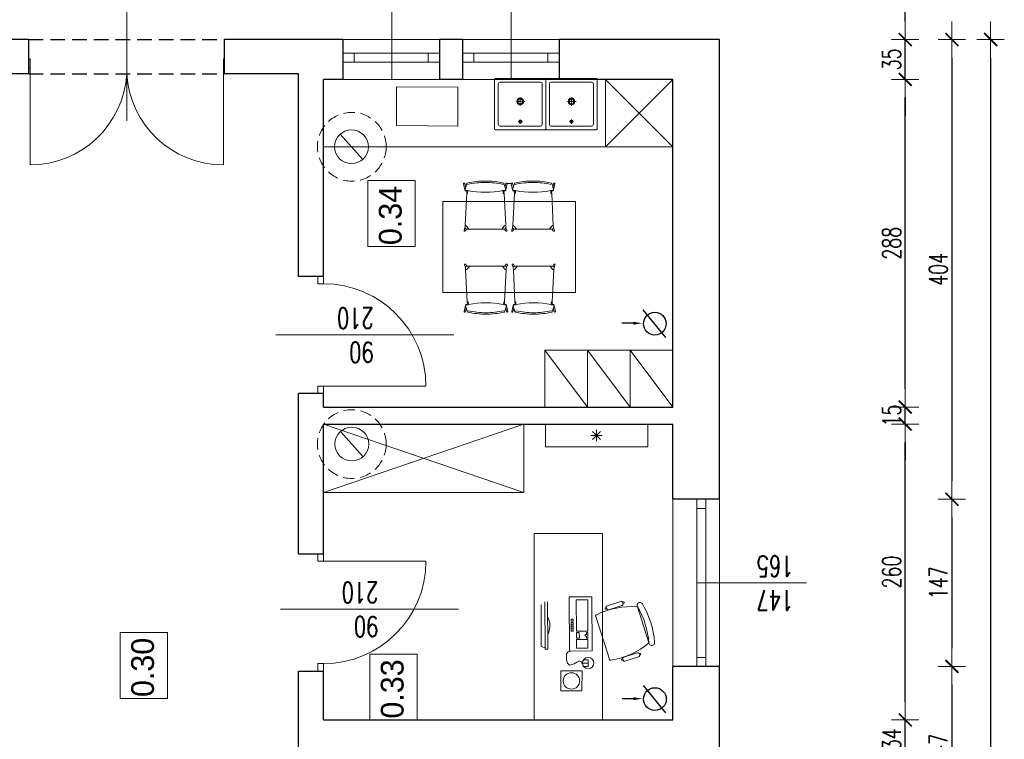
# Model space of a CAD drawing. Header units: millimetres. Extents: x -2948 to 78628, y 64669 to 215420.
# Tile 120 of 256: x 56730 to 57596, y 97274 to 97907. Entities that reach past the tile are written whole.
import ezdxf

# ---------------------------------------------------------------- set-up
doc = ezdxf.new("R2010")
doc.units = ezdxf.units.MM
for name, pattern in [('ACAD_ISO04W100', [30, 24, -3, 0, -3]), ('CENTER2', [1.125, 0.75, -0.125, 0.125, -0.125]), ('DASHED2', [0.375, 0.25, -0.125]), ('HIDDEN', [9.525, 6.35, -3.175])]:
    doc.linetypes.add(name, pattern=pattern)
for name, color, linetype, lineweight in [('-stolarka', 103, 'Continuous', 13), ('1_OPIS_OKNA', 60, 'Continuous', 13), ('a_meble', 240, 'Continuous', 5), ('kominy', 7, 'Continuous', 9), ('meble', 3, 'Continuous', 5), ('meble inst', 240, 'Continuous', 5), ('NOWE SCIANY', 3, 'Continuous', 13), ('OPIS', 2, 'Continuous', 13), ('osie', 91, 'ACAD_ISO04W100', 5), ('P_WYPOSAZENIE_SANITARNE', 4, 'Continuous', 5), ('pomiwszczenia', 95, 'Continuous', 20), ('POMOC', 1, 'Continuous', 13), ('STOLARKA', 3, 'Continuous', 13), ('WYMIAR', 5, 'Continuous', 13), ('WYPOSAZENIE_SANITARNE', 122, 'Continuous', 5), ('ŚCIANY', 7, 'Continuous', 30)]:
    doc.layers.add(name, color=color, linetype=linetype, lineweight=lineweight)
doc.layers.add('pomocnicza', color=4, linetype='Continuous')
doc.layers.add('wymiary', color=1, linetype='Continuous')
doc.styles.add('style2', font='romans.shx', dxfattribs={"width": 0.7})
doc.dimstyles.new('100', dxfattribs={"dimscale": 80, "dimtxt": 0.2, "dimasz": 0.2, "dimexe": 1.25, "dimexo": 0.625, "dimgap": 0.05, "dimtad": 1, "dimdec": 0, "dimdsep": 46, "dimlunit": 6, "dimtxsty": 'style2', "dimblk1": 'TICK', "dimblk2": 'TICK', "dimsah": 1, "dimcen": 0.2, "dimse1": 1, "dimse2": 1, "dimclrd": 256, "dimclrt": 2, "dimadec": 0, "dimazin": 0, "dimtfac": 1, "dimtdec": 0, "dimtix": 1, "dimtmove": 1, "dimatfit": 0, "dimldrblk": 'DOTSMALL', "dimfxl": 1, "dimtolj": 1, "dimtzin": 0, "dimarcsym": 0})

# ---------------------------------------------------------------- blocks, each defined once
blk = doc.blocks.new('G$C3D992CB9')
at = {"layer": 'STOLARKA'}
for p, q in [((22, 172), (22, 171)), ((22, 171), (30, 171)), ((30, 172), (30, 171)), ((22, 1), (30, 1)), ((22, 1), (22, 0)), ((30, 1), (30, 0))]:
    blk.add_line(p, q, dxfattribs=at)
at = {"layer": 'STOLARKA', "ltscale": 2}
for p, q in [((30, 171), (115.15, 171)), ((30, 1), (115.15, 1))]:
    blk.add_line(p, q, dxfattribs=at)
for centre, start, end in [((30, 171), 273.36646, 0), ((30, 1), 0, 86.63354)]:
    blk.add_arc(centre, 85.15, start, end, dxfattribs=at)
blk = doc.blocks.new('kom')
at = {"layer": 'a_meble'}
for points in [[(39.05, -14.92, -0.401573), (37.5, -14.16, -0.132972), (30.49, 21.93, -1), (27.95, 26.23, -0.112252), (61.8, 37.04, -1), (62.23, 32.06, 0.112252), (30.49, 21.93), (62.23, 32.06, -0.132972), (77.43, -1.41, -0.401573), (76.61, -2.93)], [(71.81, 23.31, 0.414214), (71, 21.74), (74.8, 9.83, 0.414214), (76.37, 9.02), (77.56, 9.4), (77.85, 8.51, -0.414214), (77.65, 8.12), (77.05, 7.93, -0.414214), (76.66, 8.13), (76.37, 9.02), (77.56, 9.4, 0.414214), (78.37, 10.97), (74.57, 22.88, 0.414214), (73, 23.69), (71.81, 23.31), (71.52, 24.21, -0.414214), (71.73, 24.6), (72.32, 24.79, -0.414214), (72.72, 24.59), (73, 23.69)], [(26.56, 8.86), (26.28, 9.76, -0.414214), (26.48, 10.15), (27.07, 10.34, -0.414214), (27.47, 10.14), (27.75, 9.24), (26.56, 8.86, 0.414214), (25.75, 7.29), (29.55, -4.62, 0.414214), (31.12, -5.43), (32.32, -5.05), (32.6, -5.94, -0.414214), (32.4, -6.33), (31.8, -6.52, -0.414214), (31.41, -6.32), (31.12, -5.43), (32.32, -5.05, 0.414214), (33.13, -3.48), (29.32, 8.43, 0.414214), (27.75, 9.24)], [(38.99, -57, -0.234116), (55.02, -56.92)]]:
    blk.add_lwpolyline(points, format="xyb", dxfattribs=at)
for points in [[(76.54, -2.73), (38.99, -14.72)], [(82.6, -68.76), (129.99, -68.76), (129.99, -8.76), (-34.01, -8.76), (-34.01, -68.76), (82.6, -68.76)], [(77.09, -25.49), (77.02, -21.47), (82.99, -21.38), (83.14, -25.32)], [(80.13, -26.42), (80, -21.43), (80.41, -26.41)], [(51.91, -36.36), (50.03, -36.37), (50.02, -34.5), (51.9, -34.49)], [(51.9, -34.49), (51.91, -36.36)], [(80.61, -26.54), (78.88, -27.31), (78.12, -29.05), (79.09, -31.36), (80.73, -33.56), (81.91, -37.79), (80.14, -39.5), (77.58, -40.31), (71.93, -40.33), (70.01, -38.97), (69.41, -36.59)], [(26.23, -57.05), (67.78, -56.86), (67.79, -59.15), (26.24, -59.34)], [(28.61, -62.82), (65.46, -62.65), (66.62, -59.15)]]:
    blk.add_lwpolyline(points, dxfattribs=at)
for points in [[(21.82, -18.06), (69.32, -17.84), (69.41, -37.84), (21.91, -38.06)], [(24.34, -21.8), (51.84, -21.68), (51.89, -31.68), (24.39, -31.8)], [(56.22, -22.91), (56.23, -24.16), (54.98, -24.16), (54.97, -22.91), (53.1, -22.92), (53.09, -21.67), (58.09, -21.65), (58.1, -22.9)], [(66.84, -21.61), (66.89, -31.61), (59.39, -31.64), (59.34, -21.64)], [(41.27, -34.54), (43.15, -34.53), (43.16, -36.4), (41.28, -36.41)], [(44.41, -36.4), (44.4, -34.52), (46.27, -34.51), (46.28, -36.39)], [(46.27, -34.51), (48.15, -34.5), (48.16, -36.38), (46.28, -36.39)], [(48.15, -34.5), (50.02, -34.5), (50.03, -36.37), (48.16, -36.38)], [(53.14, -31.67), (53.12, -29.17), (58.12, -29.15), (58.14, -31.65)], [(86.87, -45.37), (104.43, -45.41), (104.47, -26.83), (86.92, -26.78)]]:
    blk.add_lwpolyline(points, close=True, dxfattribs=at)
for centre, radius in [((80, -21.43), 5), ((95.67, -36.1), 7.23)]:
    blk.add_circle(centre, radius, dxfattribs=at)
blk = doc.blocks.new('TICK')
at = {"color": 5}
for p, q in [((0, -0.75), (0, 0.75)), ((-1, 0), (1, 0))]:
    blk.add_line(p, q, dxfattribs=at)
at = {"const_width": 0.1}
blk.add_lwpolyline([(-0.354, -0.354), (0.354, 0.354)], dxfattribs=at)
blk = doc.blocks.new('*D1329')
at = {"layer": 'Defpoints', "color": 0, "ltscale": 2, "transparency": 16777216}
for p in [(57386.02, 97889.17), (57386.02, 97485.17), (57549.59, 97485.17)]:
    blk.add_point(p, dxfattribs=at)
at = {"layer": 'WYMIAR', "lineweight": -2, "ltscale": 2, "transparency": 16777216}
blk.add_line((57549.59, 97873.17), (57549.59, 97501.17), dxfattribs=at)
at = {"layer": 'WYMIAR', "lineweight": -2, "ltscale": 2, "transparency": 16777216, "xscale": 16, "yscale": 16, "zscale": 16}
for p, rotation in [((57549.59, 97889.17), 90), ((57549.59, 97485.17), 270)]:
    blk.add_blockref('TICK', p, dxfattribs=dict(at, rotation=rotation))
at = {"layer": 'WYMIAR', "color": 2, "ltscale": 2, "transparency": 16777216, "insert": (57537.59, 97687.17), "char_height": 16, "attachment_point": 5, "rotation": 90, "style": 'style2'}
blk.add_mtext('\\A1;404', dxfattribs=at)
blk = doc.blocks.new('_DotSmall')
at = {"layer": 'OPIS', "color": 0, "const_width": 0.5}
blk.add_lwpolyline([(-0.0625, 0, 1), (0.0625, 0, 1)], format="xyb", close=True, dxfattribs=at)
blk = doc.blocks.new('*D1330')
at = {"layer": 'Defpoints', "color": 0, "ltscale": 2, "transparency": 16777216}
for p in [(57386.02, 97485.17), (57377.68, 97338.17), (57549.59, 97338.17)]:
    blk.add_point(p, dxfattribs=at)
at = {"layer": 'WYMIAR', "lineweight": -2, "ltscale": 2, "transparency": 16777216}
blk.add_line((57549.59, 97469.17), (57549.59, 97354.17), dxfattribs=at)
at = {"layer": 'WYMIAR', "lineweight": -2, "ltscale": 2, "transparency": 16777216, "xscale": 16, "yscale": 16, "zscale": 16}
for p, rotation in [((57549.59, 97485.17), 90), ((57549.59, 97338.17), 270)]:
    blk.add_blockref('TICK', p, dxfattribs=dict(at, rotation=rotation))
at = {"layer": 'WYMIAR', "color": 2, "ltscale": 2, "transparency": 16777216, "insert": (57537.59, 97411.67), "char_height": 16, "attachment_point": 5, "rotation": 90, "style": 'style2'}
blk.add_mtext('\\A1;147', dxfattribs=at)
blk = doc.blocks.new('*D1331')
at = {"layer": 'Defpoints', "color": 0, "ltscale": 2, "transparency": 16777216}
for p in [(57377.68, 97338.17), (57377.68, 97191.17), (57549.59, 97191.17)]:
    blk.add_point(p, dxfattribs=at)
at = {"layer": 'WYMIAR', "lineweight": -2, "ltscale": 2, "transparency": 16777216}
blk.add_line((57549.59, 97322.17), (57549.59, 97207.17), dxfattribs=at)
at = {"layer": 'WYMIAR', "lineweight": -2, "ltscale": 2, "transparency": 16777216, "xscale": 16, "yscale": 16, "zscale": 16}
for p, rotation in [((57549.59, 97338.17), 90), ((57549.59, 97191.17), 270)]:
    blk.add_blockref('TICK', p, dxfattribs=dict(at, rotation=rotation))
at = {"layer": 'WYMIAR', "color": 2, "ltscale": 2, "transparency": 16777216, "insert": (57537.59, 97264.67), "char_height": 16, "attachment_point": 5, "rotation": 90, "style": 'style2'}
blk.add_mtext('\\A1;147', dxfattribs=at)
blk = doc.blocks.new('umywalka Starck X 57x57 rzut')
for p, q in [((8123.9, 1956.5, 0), (8123.9, 1911.5, 0)), ((8125.9, 1958.5, 0), (8170.9, 1958.5, 0)), ((8172.9, 1956.5, 0), (8172.9, 1911.5, 0)), ((8125.9, 1909.5, 0), (8170.9, 1909.5, 0))]:
    blk.add_line(p, q)
at = {"elevation": 0}
blk.add_lwpolyline([(8176.9, 1961.8, 0.414214), (8176.2, 1962.5), (8120.6, 1962.5, 0.414214), (8119.9, 1961.8), (8119.9, 1906.2, 0.414214), (8120.6, 1905.5), (8176.2, 1905.5, 0.414214), (8176.9, 1906.2)], format="xyb", close=True, dxfattribs=at)
blk.add_circle((8148.4, 1953.5, 0), 1.75)
at = {"linetype": 'Continuous'}
for radius in [3.75, 2.6]:
    blk.add_circle((8148.4, 1931, 0), radius, dxfattribs=at)
for centre, start, end in [((8125.9, 1956.5, 0), 90, 180), ((8170.9, 1956.5, 0), 0, 90), ((8125.9, 1911.5, 0), 180, 270), ((8170.9, 1911.5, 0), 270, 0)]:
    blk.add_arc(centre, 2, start, end)
at = {"layer": 'osie', "linetype": 'CENTER2', "ltscale": 5}
for p, q in [((8150.7, 1953.5, 0), (8146, 1953.5, 0)), ((8148.4, 1955.9, 0), (8148.4, 1951.2, 0)), ((8143.3, 1931, 0), (8153.3, 1931, 0)), ((8148.4, 1935.9, 0), (8148.4, 1926.1, 0))]:
    blk.add_line(p, q, dxfattribs=at)
blk = doc.blocks.new('A$C25880EC6')
for p, q in [((22.7, 69.5), (24.2, 63)), ((24.1, 69.9), (25, 66.2)), ((26.2, 69.9), (24.3, 63.3)), ((67.1, 69.9), (69.1, 63.3)), ((69.3, 69.9), (68.3, 66.2)), ((70.7, 69.5), (69.2, 63)), ((75, 69.7), (70.7, 69.7)), ((75.1, 69.5), (76.5, 63)), ((76.4, 69.9), (77.4, 66.2)), ((78.6, 69.9), (76.6, 63.3)), ((119.5, 69.9), (121.4, 63.3)), ((121.7, 69.9), (120.7, 66.2)), ((123, 69.5), (121.5, 63)), ((26.2, 59), (24.4, 23.7)), ((25, 61.9), (25.6, 61.8)), ((26.3, 60.9), (26.2, 59)), ((26.2, 59), (26.7, 59)), ((27.2, 59.5), (27.3, 61.9)), ((27.3, 61.9), (27.3, 62.1)), ((66, 61.9), (66, 62.1)), ((66.2, 59.5), (66, 61.9)), ((67.1, 59), (66.7, 59)), ((67.1, 60.9), (67.2, 59)), ((67.2, 59), (69, 23.7)), ((68.4, 61.9), (67.7, 61.8)), ((78.5, 59), (76.7, 23.7)), ((77.3, 61.9), (78, 61.8)), ((78.6, 60.9), (78.5, 59)), ((78.6, 59), (79, 59)), ((79.6, 59.5), (79.7, 61.9)), ((79.7, 61.9), (79.7, 62.1)), ((118.4, 61.9), (118.4, 62.1)), ((118.5, 59.5), (118.4, 61.9)), ((119.5, 59), (119, 59)), ((119.4, 60.9), (119.5, 59)), ((119.5, 59), (121.3, 23.7)), ((120.7, 61.9), (120.1, 61.8)), ((0, -50), (0, 50)), ((0, 50), (145.7, 50)), ((145.7, -50), (145.7, 50)), ((24.4, 23.7), (24.3, 21.2)), ((24.4, 23.7), (25.2, 23.6)), ((24.4, 23.7), (25.2, 23.6)), ((25.5, 23.5), (27.9, 20.9)), ((25.5, 23.5), (27.9, 20.9)), ((67.8, 23.5), (65.4, 20.9)), ((67.8, 23.5), (65.4, 20.9)), ((69, 23.7), (68.2, 23.6)), ((69, 23.7), (68.2, 23.6)), ((69, 23.7), (69.1, 21.2)), ((76.7, 23.7), (76.6, 21.2)), ((76.7, 23.7), (77.5, 23.6)), ((76.7, 23.7), (77.5, 23.6)), ((77.9, 23.5), (80.3, 20.9)), ((77.9, 23.5), (80.3, 20.9)), ((120.2, 23.5), (117.8, 20.9)), ((120.2, 23.5), (117.8, 20.9)), ((121.3, 23.7), (120.5, 23.6)), ((121.3, 23.7), (120.5, 23.6)), ((121.3, 23.7), (121.5, 21.2)), ((23.2, 18.5), (24.2, 21.1)), ((24.5, 17.8), (25.8, 19.7)), ((25.9, 19.8), (28.1, 19.8)), ((28.1, 20.6), (28.1, 19.8)), ((28.1, 20.6), (28.1, 19.8)), ((28.1, 19.8), (46.7, 19.8)), ((65.3, 19.8), (46.7, 19.8)), ((65.3, 20.6), (65.3, 19.8)), ((65.3, 20.6), (65.3, 19.8)), ((67.4, 19.8), (65.3, 19.8)), ((68.9, 17.8), (67.6, 19.7)), ((70.1, 18.5), (69.1, 21.1)), ((75.6, 18.5), (76.6, 21.1)), ((76.8, 17.8), (78.1, 19.7)), ((78.3, 19.8), (80.4, 19.8)), ((80.4, 20.6), (80.4, 19.8)), ((80.4, 20.6), (80.4, 19.8)), ((80.4, 19.8), (99, 19.8)), ((117.6, 19.8), (99, 19.8)), ((117.6, 20.6), (117.6, 19.8)), ((117.6, 20.6), (117.6, 19.8)), ((119.8, 19.8), (117.6, 19.8)), ((121.3, 17.8), (119.9, 19.7)), ((122.5, 18.5), (121.5, 21.1)), ((23.9, -19.5), (24.9, -22.2)), ((25.1, -18.9), (26.4, -20.8)), ((26.6, -20.9), (28.7, -20.9)), ((28.7, -20.9), (47.3, -20.9)), ((28.7, -21.7), (28.7, -20.9)), ((28.7, -21.7), (28.7, -20.9)), ((65.9, -20.9), (47.3, -20.9)), ((68.1, -20.9), (65.9, -20.9)), ((65.9, -21.7), (65.9, -20.9)), ((65.9, -21.7), (65.9, -20.9)), ((69.5, -18.9), (68.2, -20.8)), ((70.8, -19.5), (69.8, -22.2)), ((76.2, -19.5), (77.2, -22.2)), ((77.4, -18.9), (78.8, -20.8)), ((78.9, -20.9), (81.1, -20.9)), ((81.1, -20.9), (99.7, -20.9)), ((81.1, -21.7), (81.1, -20.9)), ((81.1, -21.7), (81.1, -20.9)), ((118.3, -20.9), (99.7, -20.9)), ((120.4, -20.9), (118.3, -20.9)), ((118.3, -21.7), (118.3, -20.9)), ((118.3, -21.7), (118.3, -20.9)), ((121.9, -18.9), (120.6, -20.8)), ((123.1, -19.5), (122.1, -22.2)), ((25, -24.8), (24.9, -22.3)), ((25, -24.8), (25.8, -24.7)), ((25, -24.8), (25.8, -24.7)), ((26.8, -60.1), (25, -24.8)), ((26.2, -24.6), (28.6, -22)), ((26.2, -24.6), (28.6, -22)), ((68.5, -24.6), (66.1, -22)), ((68.5, -24.6), (66.1, -22)), ((67.8, -60.1), (69.6, -24.8)), ((69.6, -24.8), (68.8, -24.7)), ((69.6, -24.8), (68.8, -24.7)), ((69.6, -24.8), (69.7, -22.3)), ((77.4, -24.8), (77.2, -22.3)), ((77.4, -24.8), (78.2, -24.7)), ((77.4, -24.8), (78.2, -24.7)), ((79.2, -60.1), (77.4, -24.8)), ((78.5, -24.6), (80.9, -22)), ((78.5, -24.6), (80.9, -22)), ((120.8, -24.6), (118.4, -22)), ((120.8, -24.6), (118.4, -22)), ((120.2, -60.1), (122, -24.8)), ((122, -24.8), (121.2, -24.7)), ((122, -24.8), (121.2, -24.7)), ((122, -24.8), (122.1, -22.3)), ((145.7, -50), (0, -50)), ((23.3, -70.6), (24.8, -64.1)), ((26.9, -71), (24.9, -64.4)), ((25.6, -63), (26.3, -62.8)), ((26.8, -60.1), (27.3, -60.1)), ((26.9, -62), (26.8, -60.1)), ((27.8, -60.5), (28, -63)), ((28, -63), (28, -63.2)), ((66.8, -60.5), (66.7, -63)), ((66.7, -63), (66.7, -63.2)), ((67.8, -60.1), (67.3, -60.1)), ((67.7, -62), (67.8, -60.1)), ((67.8, -71), (69.7, -64.4)), ((69, -63), (68.4, -62.8)), ((71.3, -70.6), (69.8, -64.1)), ((75.7, -70.6), (77.2, -64.1)), ((79.2, -71), (77.3, -64.4)), ((78, -63), (78.6, -62.8)), ((79.2, -60.1), (79.7, -60.1)), ((79.3, -62), (79.2, -60.1)), ((80.2, -60.5), (80.3, -63)), ((80.3, -63), (80.3, -63.2)), ((119.1, -60.5), (119, -63)), ((119, -63), (119, -63.2)), ((120.1, -60.1), (119.7, -60.1)), ((120.1, -62), (120.2, -60.1)), ((120.1, -71), (122.1, -64.4)), ((121.4, -63), (120.7, -62.8)), ((123.6, -70.6), (122.2, -64.1)), ((24.7, -71), (25.6, -67.2)), ((69.9, -71), (69, -67.2)), ((77, -71), (78, -67.2)), ((122.3, -71), (121.3, -67.2))]:
    blk.add_line(p, q)
for centre, radius, start, end in [((23.4, 69.7), 0.7, 14.5105, 194.5105), ((26.9, 69.6), 0.756, 102.6049, 165.0833), ((46.7, -18.7), 91.3, 90, 102.6049), ((46.7, -20.3), 91.3, 90, 102.3944), ((46.7, -18.7), 91.3, 77.3951, 90), ((46.7, -20.3), 91.3, 77.6056, 90), ((66.4, 69.6), 0.756, 14.9167, 77.3951), ((70, 69.7), 0.7, 345.4895, 165.4895), ((75.7, 69.7), 0.7, 14.5105, 194.5105), ((79.3, 69.6), 0.756, 102.6049, 165.0833), ((99, -18.7), 91.3, 90, 102.6049), ((99, -20.3), 91.3, 90, 102.3944), ((99, -18.7), 91.3, 77.3951, 90), ((99, -20.3), 91.3, 77.6056, 90), ((118.8, 69.6), 0.756, 14.9167, 77.3951), ((122.3, 69.7), 0.7, 345.4895, 165.4895), ((24.8, 63.2), 0.5, 163.586, 211.1782), ((27.3, 72.6), 10.4, 256.1504, 268.603), ((25.5, 61), 0.8, 357.086, 79.7695), ((26.7, 59.5), 0.5, 267.0298, 357.086), ((46.7, 164.7), 104.5, 259.3338, 280.6662), ((66.7, 59.5), 0.5, 182.914, 272.9702), ((66, 72.6), 10.4, 271.397, 283.8496), ((67.9, 61), 0.8, 100.2305, 182.914), ((68.6, 63.2), 0.5, 328.8218, 16.414), ((77.1, 63.2), 0.5, 163.586, 211.1782), ((79.7, 72.6), 10.4, 256.1504, 268.603), ((77.8, 61), 0.8, 357.086, 79.7695), ((79.1, 59.5), 0.5, 267.0298, 357.086), ((99, 164.7), 104.5, 259.3338, 280.6662), ((119, 59.5), 0.5, 182.914, 272.9702), ((118.4, 72.6), 10.4, 271.397, 283.8496), ((120.2, 61), 0.8, 100.2305, 182.914), ((121, 63.2), 0.5, 328.8218, 16.414), ((25.2, 23.1), 0.5, 43.5149, 87.0298), ((25.2, 23.1), 0.5, 43.5149, 87.0298), ((68.2, 23.1), 0.5, 92.9702, 136.4851), ((68.2, 23.1), 0.5, 92.9702, 136.4851), ((77.5, 23.1), 0.5, 43.5149, 87.0298), ((77.5, 23.1), 0.5, 43.5149, 87.0298), ((120.6, 23.1), 0.5, 92.9702, 136.4851), ((120.6, 23.1), 0.5, 92.9702, 136.4851), ((23.9, 18.2), 0.7, 155.8771, 324.9714), ((24.1, 21.2), 0.2, 339.3772, 357.0298), ((25.9, 19.6), 0.2, 90, 145.097), ((27.6, 20.6), 0.5, 0, 43.5149), ((27.6, 20.6), 0.5, 0, 43.5149), ((65.8, 20.6), 0.5, 136.4851, 180), ((65.8, 20.6), 0.5, 136.4851, 180), ((67.4, 19.6), 0.2, 34.903, 90), ((69.5, 18.2), 0.7, 215.0286, 24.1229), ((69.3, 21.2), 0.2, 182.9702, 200.6228), ((76.2, 18.2), 0.7, 155.8771, 324.9714), ((76.4, 21.2), 0.2, 339.3772, 357.0298), ((78.3, 19.6), 0.2, 90, 145.097), ((79.9, 20.6), 0.5, 0, 43.5149), ((79.9, 20.6), 0.5, 0, 43.5149), ((118.1, 20.6), 0.5, 136.4851, 180), ((118.1, 20.6), 0.5, 136.4851, 180), ((119.8, 19.6), 0.2, 34.903, 90), ((121.8, 18.2), 0.7, 215.0286, 24.1229), ((121.7, 21.2), 0.2, 182.9702, 200.6228), ((24.5, -19.3), 0.7, 35.0286, 204.1229), ((26.6, -20.7), 0.2, 214.903, 270), ((68.1, -20.7), 0.2, 270, 325.097), ((70.1, -19.3), 0.7, 335.8771, 144.9714), ((76.9, -19.3), 0.7, 35.0286, 204.1229), ((78.9, -20.7), 0.2, 214.903, 270), ((120.4, -20.7), 0.2, 270, 325.097), ((122.5, -19.3), 0.7, 335.8771, 144.9714), ((24.7, -22.3), 0.2, 2.9702, 20.6228), ((25.8, -24.2), 0.5, 272.9702, 316.4851), ((25.8, -24.2), 0.5, 272.9702, 316.4851), ((28.2, -21.7), 0.5, 316.4851, 0), ((28.2, -21.7), 0.5, 316.4851, 0), ((66.4, -21.7), 0.5, 180, 223.5149), ((66.4, -21.7), 0.5, 180, 223.5149), ((68.8, -24.2), 0.5, 223.5149, 267.0298), ((68.8, -24.2), 0.5, 223.5149, 267.0298), ((69.9, -22.3), 0.2, 159.3772, 177.0298), ((77, -22.3), 0.2, 2.9702, 20.6228), ((78.1, -24.2), 0.5, 272.9702, 316.4851), ((78.1, -24.2), 0.5, 272.9702, 316.4851), ((80.6, -21.7), 0.5, 316.4851, 0), ((80.6, -21.7), 0.5, 316.4851, 0), ((118.8, -21.7), 0.5, 180, 223.5149), ((118.8, -21.7), 0.5, 180, 223.5149), ((121.2, -24.2), 0.5, 223.5149, 267.0298), ((121.2, -24.2), 0.5, 223.5149, 267.0298), ((122.3, -22.3), 0.2, 159.3772, 177.0298), ((25.4, -64.2), 0.5, 148.8218, 196.414), ((28, -73.7), 10.4, 91.397, 103.8496), ((26.1, -62.1), 0.8, 280.2305, 2.914), ((27.3, -60.6), 0.5, 2.914, 92.9702), ((47.3, -165.8), 104.5, 79.3338, 100.6662), ((67.3, -60.6), 0.5, 87.0298, 177.086), ((66.7, -73.7), 10.4, 76.1504, 88.603), ((68.5, -62.1), 0.8, 177.086, 259.7695), ((69.2, -64.2), 0.5, 343.586, 31.1782), ((77.7, -64.2), 0.5, 148.8218, 196.414), ((80.3, -73.7), 10.4, 91.397, 103.8496), ((78.5, -62.1), 0.8, 280.2305, 2.914), ((79.7, -60.6), 0.5, 2.914, 92.9702), ((99.7, -165.8), 104.5, 79.3338, 100.6662), ((119.6, -60.6), 0.5, 87.0298, 177.086), ((119, -73.7), 10.4, 76.1504, 88.603), ((120.9, -62.1), 0.8, 177.086, 259.7695), ((121.6, -64.2), 0.5, 343.586, 31.1782), ((24, -70.8), 0.7, 165.4895, 345.4895), ((27.6, -70.7), 0.756, 194.9167, 257.3951), ((47.3, 17.6), 91.3, 257.3951, 270), ((47.3, 19.2), 91.3, 257.6056, 270), ((47.3, 19.2), 91.3, 270, 282.3944), ((47.3, 17.6), 91.3, 270, 282.6049), ((67.1, -70.7), 0.756, 282.6049, 345.0833), ((70.6, -70.8), 0.7, 194.5105, 14.5105), ((76.4, -70.8), 0.7, 165.4895, 345.4895), ((79.9, -70.7), 0.756, 194.9167, 257.3951), ((99.7, 17.6), 91.3, 257.3951, 270), ((99.7, 19.2), 91.3, 257.6056, 270), ((99.7, 19.2), 91.3, 270, 282.3944), ((99.7, 17.6), 91.3, 270, 282.6049), ((119.4, -70.7), 0.756, 282.6049, 345.0833), ((123, -70.8), 0.7, 194.5105, 14.5105)]:
    blk.add_arc(centre, radius, start, end)
at = {"extrusion": (0, 0, -1)}
for centre, major_axis, ratio, start_param, end_param in [((25, 63), (0, 1.1), 0.727273, 3.141593, 4.712389), ((24.9, 63.6), (0, 1.1), 0.727273, 3.281456, 4.018429), ((27, 62.1), (0.305, 0), 0.306923, -1.406459, 0.051116), ((77.3, 63), (0, 1.1), 0.727273, 3.141593, 4.712389), ((77.3, 63.6), (0, 1.1), 0.727273, 3.281456, 4.018429), ((79.4, 62.1), (0.305, 0), 0.306923, -1.406459, 0.051116), ((25.2, 20.8), (-0.778, 0.778), 0.727273, 3.663256, 4.730066), ((68.2, 20.8), (0.736, 0.817), 0.727273, 0.765622, 1.588473), ((77.5, 20.8), (-0.778, 0.778), 0.727273, 3.663256, 4.730066), ((120.5, 20.8), (0.736, 0.817), 0.727273, 0.765622, 1.588473), ((25.8, -21.9), (0.736, 0.817), 0.727273, 3.907214, 4.730066), ((68.8, -21.9), (-0.778, 0.778), 0.727273, 0.521663, 1.588473), ((78.2, -21.9), (0.736, 0.817), 0.727273, 3.907214, 4.730066), ((121.1, -21.9), (-0.778, 0.778), 0.727273, 0.521663, 1.588473), ((67, -63.2), (-0.305, 0), 0.306923, -1.406459, 0.051116), ((69, -64.1), (0, 1.1), 0.727273, 0, 1.570796), ((69.1, -64.7), (0, 1.1), 0.727273, 0.139864, 0.876837), ((119.3, -63.2), (-0.305, 0), 0.306923, -1.406459, 0.051116), ((121.4, -64.1), (0, 1.1), 0.727273, 0, 1.570796), ((121.4, -64.7), (0, 1.1), 0.727273, 0.139864, 0.876837)]:
    blk.add_ellipse(centre, major_axis=major_axis, ratio=ratio, start_param=start_param, end_param=end_param, dxfattribs=at)
for centre, major_axis, ratio, start_param, end_param in [((66.3, 62.1), (-0.305, 0), 0.306923, -1.406459, 0.051116), ((68.4, 63), (0, 1.1), 0.727273, 3.141593, 4.712389), ((68.4, 63.6), (0, 1.1), 0.727273, 3.281456, 4.018429), ((118.7, 62.1), (-0.305, 0), 0.306923, -1.406459, 0.051116), ((120.7, 63), (0, 1.1), 0.727273, 3.141593, 4.712389), ((120.8, 63.6), (0, 1.1), 0.727273, 3.281456, 4.018429), ((25.2, 20.8), (-0.736, 0.817), 0.727273, 0.765622, 1.588473), ((68.2, 20.8), (0.778, 0.778), 0.727273, 3.663256, 4.730066), ((77.6, 20.8), (-0.736, 0.817), 0.727273, 0.765622, 1.588473), ((120.5, 20.8), (0.778, 0.778), 0.727273, 3.663256, 4.730066), ((25.8, -21.9), (0.778, 0.778), 0.727273, 0.521663, 1.588473), ((68.8, -21.9), (-0.736, 0.817), 0.727273, 3.907214, 4.730066), ((78.2, -21.9), (0.778, 0.778), 0.727273, 0.521663, 1.588473), ((121.1, -21.9), (-0.736, 0.817), 0.727273, 3.907214, 4.730066), ((25.6, -64.1), (0, 1.1), 0.727273, 0, 1.570796), ((25.6, -64.7), (0, 1.1), 0.727273, 0.139864, 0.876837), ((27.7, -63.2), (0.305, 0), 0.306923, -1.406459, 0.051116), ((78, -64.1), (0, 1.1), 0.727273, 0, 1.570796), ((77.9, -64.7), (0, 1.1), 0.727273, 0.139864, 0.876837), ((80, -63.2), (0.305, 0), 0.306923, -1.406459, 0.051116)]:
    blk.add_ellipse(centre, major_axis=major_axis, ratio=ratio, start_param=start_param, end_param=end_param)
blk = doc.blocks.new('*D1199')
at = {"layer": 'Defpoints', "color": 0, "ltscale": 2, "transparency": 16777216}
for p in [(57372.04, 97889.17), (57372.04, 88222.17), (57583.62, 88222.17)]:
    blk.add_point(p, dxfattribs=at)
at = {"layer": 'WYMIAR', "lineweight": -2, "ltscale": 2, "transparency": 16777216}
blk.add_line((57583.62, 97873.17), (57583.62, 88238.17), dxfattribs=at)
at = {"layer": 'WYMIAR', "lineweight": -2, "ltscale": 2, "transparency": 16777216, "xscale": 16, "yscale": 16, "zscale": 16}
for p, rotation in [((57583.62, 97889.17), 90), ((57583.62, 88222.17), 270)]:
    blk.add_blockref('TICK', p, dxfattribs=dict(at, rotation=rotation))
at = {"layer": 'WYMIAR', "color": 2, "ltscale": 2, "transparency": 16777216, "insert": (57571.62, 93055.67), "char_height": 16, "attachment_point": 5, "rotation": 90, "style": 'style2'}
blk.add_mtext('\\A1;9\xa0667', dxfattribs=at)
blk = doc.blocks.new('*D1268')
at = {"layer": 'Defpoints', "color": 0, "ltscale": 2, "transparency": 16777216}
for p in [(57304.33, 97291.17), (57508.58, 97291.17), (57304.33, 97257.17)]:
    blk.add_point(p, dxfattribs=at)
at = {"layer": 'WYMIAR', "lineweight": -2, "ltscale": 2, "transparency": 16777216}
for p, q in [((57508.58, 97307.17), (57508.58, 97323.17)), ((57508.58, 97257.17), (57508.58, 97291.17)), ((57508.58, 97241.17), (57508.58, 97225.17))]:
    blk.add_line(p, q, dxfattribs=at)
at = {"layer": 'WYMIAR', "lineweight": -2, "ltscale": 2, "transparency": 16777216, "xscale": 16, "yscale": 16, "zscale": 16}
for p, rotation in [((57508.58, 97291.17), 270), ((57508.58, 97257.17), 90)]:
    blk.add_blockref('TICK', p, dxfattribs=dict(at, rotation=rotation))
at = {"layer": 'WYMIAR', "color": 2, "ltscale": 2, "transparency": 16777216, "insert": (57496.58, 97274.17), "char_height": 16, "attachment_point": 5, "rotation": 90, "style": 'style2'}
blk.add_mtext('\\A1;34', dxfattribs=at)
blk = doc.blocks.new('*D1269')
at = {"layer": 'Defpoints', "color": 0, "ltscale": 2, "transparency": 16777216}
for p in [(57304.33, 97551.17), (57508.58, 97551.17), (57304.33, 97291.17)]:
    blk.add_point(p, dxfattribs=at)
at = {"layer": 'WYMIAR', "lineweight": -2, "ltscale": 2, "transparency": 16777216}
blk.add_line((57508.58, 97307.17), (57508.58, 97535.17), dxfattribs=at)
at = {"layer": 'WYMIAR', "lineweight": -2, "ltscale": 2, "transparency": 16777216, "xscale": 16, "yscale": 16, "zscale": 16}
for p, rotation in [((57508.58, 97551.17), 90), ((57508.58, 97291.17), 270)]:
    blk.add_blockref('TICK', p, dxfattribs=dict(at, rotation=rotation))
at = {"layer": 'WYMIAR', "color": 2, "ltscale": 2, "transparency": 16777216, "insert": (57496.58, 97421.17), "char_height": 16, "attachment_point": 5, "rotation": 90, "style": 'style2'}
blk.add_mtext('\\A1;260', dxfattribs=at)
blk = doc.blocks.new('*D1270')
at = {"layer": 'Defpoints', "color": 0, "ltscale": 2, "transparency": 16777216}
for p in [(57304.33, 97566.17), (57508.58, 97566.17), (57304.33, 97551.17)]:
    blk.add_point(p, dxfattribs=at)
at = {"layer": 'WYMIAR', "lineweight": -2, "ltscale": 2, "transparency": 16777216}
for p, q in [((57508.58, 97582.17), (57508.58, 97598.17)), ((57508.58, 97551.17), (57508.58, 97566.17)), ((57508.58, 97535.17), (57508.58, 97519.17))]:
    blk.add_line(p, q, dxfattribs=at)
at = {"layer": 'WYMIAR', "lineweight": -2, "ltscale": 2, "transparency": 16777216, "xscale": 16, "yscale": 16, "zscale": 16}
for p, rotation in [((57508.58, 97566.17), 270), ((57508.58, 97551.17), 90)]:
    blk.add_blockref('TICK', p, dxfattribs=dict(at, rotation=rotation))
at = {"layer": 'WYMIAR', "color": 2, "ltscale": 2, "transparency": 16777216, "insert": (57496.58, 97558.67), "char_height": 16, "attachment_point": 5, "rotation": 90, "style": 'style2'}
blk.add_mtext('\\A1;15', dxfattribs=at)
blk = doc.blocks.new('*D1271')
at = {"layer": 'Defpoints', "color": 0, "ltscale": 2, "transparency": 16777216}
for p in [(57304.33, 97854.17), (57508.58, 97854.17), (57304.33, 97566.17)]:
    blk.add_point(p, dxfattribs=at)
at = {"layer": 'WYMIAR', "lineweight": -2, "ltscale": 2, "transparency": 16777216}
blk.add_line((57508.58, 97582.17), (57508.58, 97838.17), dxfattribs=at)
at = {"layer": 'WYMIAR', "lineweight": -2, "ltscale": 2, "transparency": 16777216, "xscale": 16, "yscale": 16, "zscale": 16}
for p, rotation in [((57508.58, 97854.17), 90), ((57508.58, 97566.17), 270)]:
    blk.add_blockref('TICK', p, dxfattribs=dict(at, rotation=rotation))
at = {"layer": 'WYMIAR', "color": 2, "ltscale": 2, "transparency": 16777216, "insert": (57496.58, 97710.17), "char_height": 16, "attachment_point": 5, "rotation": 90, "style": 'style2'}
blk.add_mtext('\\A1;288', dxfattribs=at)
blk = doc.blocks.new('*D1272')
at = {"layer": 'Defpoints', "color": 0, "ltscale": 2, "transparency": 16777216}
for p in [(57304.33, 97889.17), (57508.58, 97889.17), (57304.33, 97854.17)]:
    blk.add_point(p, dxfattribs=at)
at = {"layer": 'WYMIAR', "lineweight": -2, "ltscale": 2, "transparency": 16777216}
for p, q in [((57508.58, 97905.17), (57508.58, 97921.17)), ((57508.58, 97854.17), (57508.58, 97889.17)), ((57508.58, 97838.17), (57508.58, 97822.17))]:
    blk.add_line(p, q, dxfattribs=at)
at = {"layer": 'WYMIAR', "lineweight": -2, "ltscale": 2, "transparency": 16777216, "xscale": 16, "yscale": 16, "zscale": 16}
for p, rotation in [((57508.58, 97889.17), 270), ((57508.58, 97854.17), 90)]:
    blk.add_blockref('TICK', p, dxfattribs=dict(at, rotation=rotation))
at = {"layer": 'WYMIAR', "color": 2, "ltscale": 2, "transparency": 16777216, "insert": (57496.58, 97871.67), "char_height": 16, "attachment_point": 5, "rotation": 90, "style": 'style2'}
blk.add_mtext('\\A1;35', dxfattribs=at)

msp = doc.modelspace()

# ---------------------------------------------------------------- linework, layer by layer
at = {"layer": '-stolarka'}
for p, q in [((57325.33, 97485.17), (57325.33, 97338.17)), ((57333.33, 97485.17), (57333.33, 97338.17)), ((57333.33, 97477.17), (57325.33, 97477.17)), ((57333.33, 97346.17), (57325.33, 97346.17))]:
    msp.add_line(p, q, dxfattribs=at)
for p, q in [((57298.05, 97627.31), (57278.33, 97651.56)), ((57269.45, 97639.85), (57259.58, 97639.85)), ((57298.14, 97297.34), (57278.43, 97321.59)), ((57269.55, 97309.88), (57259.68, 97309.88))]:
    msp.add_line(p, q)
for centre in [(57288.47, 97639.44), (57288.57, 97309.47)]:
    msp.add_circle(centre, 10)
for points in [[(57269.45, 97641.17), (57269.45, 97638.54), (57277.33, 97639.85)], [(57269.55, 97311.2), (57269.55, 97308.57), (57277.43, 97309.88)]]:
    msp.add_solid(points)
at = {"layer": '1_OPIS_OKNA'}
msp.add_line((57421.66, 97411.67), (57325.33, 97411.67), dxfattribs=at)
at = {"layer": 'kominy', "ltscale": 2}
for points in [[(57031.71, 97783.86), (57011.99, 97806.07)], [(57032.04, 97522.56), (57012.31, 97544.77)]]:
    msp.add_lwpolyline(points, dxfattribs=at)
at = {"layer": 'kominy', "linetype": 'DASHED2', "ltscale": 40}
for centre in [(57022.17, 97794.97), (57022.17, 97533.66)]:
    msp.add_circle(centre, 30.21, dxfattribs=at)
at = {"layer": 'kominy', "ltscale": 2}
for centre in [(57021.85, 97794.97), (57022.17, 97533.66)]:
    msp.add_circle(centre, 14.85, dxfattribs=at)
at = {"layer": 'meble'}
msp.add_line((56997.33, 97551.17), (57173.39, 97491.17), dxfattribs=at)
msp.add_lwpolyline([(57173.39, 97551.17), (56997.33, 97491.17)], dxfattribs=at)
msp.add_lwpolyline([(57173.39, 97551.17), (56997.33, 97551.17), (56997.33, 97491.17), (57173.39, 97491.17)], close=True, dxfattribs=at)
at = {"layer": 'meble inst', "lineweight": 5, "ltscale": 0.02}
for p, q in [((57245.13, 97794.97), (57304.33, 97854.17)), ((57245.13, 97854.17), (57304.33, 97794.97)), ((56997.33, 97794.97), (57304.33, 97794.97))]:
    msp.add_line(p, q, dxfattribs=at)
at = {"layer": 'meble inst', "ltscale": 0.02}
msp.add_lwpolyline([(57061.32, 97813.55), (57061.32, 97847.55), (57115.47, 97847.45), (57115.47, 97813.16)], close=True, dxfattribs=at)
at = {"layer": 'meble inst', "lineweight": 5, "ltscale": 0.02}
msp.add_lwpolyline([(57304.33, 97794.97), (57304.33, 97854.17), (57245.13, 97854.17), (57245.13, 97794.97), (57304.33, 97794.97)], dxfattribs=at)
at = {"layer": 'NOWE SCIANY'}
for p, q in [((56997.33, 97674.56), (56992.33, 97674.56)), ((56997.33, 97674.56), (56997.33, 97681.06)), ((57111.9, 97629.56), (56955.33, 97629.56)), ((56997.33, 97584.56), (56992.33, 97584.56)), ((56992.33, 97578.06), (56992.33, 97584.56)), ((56997.33, 97578.06), (56997.33, 97584.56)), ((56992.33, 97437.17), (56992.33, 97430.67)), ((56997.33, 97430.67), (56997.33, 97437.17)), ((56997.33, 97430.67), (56992.33, 97430.67)), ((57116, 97388.51), (56959.44, 97388.51)), ((56997.33, 97340.67), (56992.33, 97340.67)), ((56992.33, 97340.67), (56992.33, 97334.17)), ((56997.33, 97334.17), (56997.33, 97340.67))]:
    msp.add_line(p, q, dxfattribs=at)
at = {"layer": 'NOWE SCIANY', "ltscale": 2}
for p, q in [((56997.33, 97584.56), (57087.33, 97584.56)), ((56997.33, 97430.67), (57087.33, 97430.67))]:
    msp.add_line(p, q, dxfattribs=at)
at = {"layer": 'NOWE SCIANY', "lineweight": 5}
msp.add_lwpolyline([(56990.33, 97681.06), (56997.33, 97681.06)], dxfattribs=at)
at = {"layer": 'NOWE SCIANY', "ltscale": 2}
msp.add_lwpolyline([(56992.33, 97674.56), (56992.33, 97681.06)], dxfattribs=at)
for centre, start, end in [((56997.33, 97584.56), 0, 90), ((56997.33, 97430.67), 270, 0)]:
    msp.add_arc(centre, 90, start, end, dxfattribs=at)
at = {"layer": 'P_WYPOSAZENIE_SANITARNE', "ltscale": 2}
msp.add_lwpolyline([(57282.33, 97531.17), (57192.33, 97531.17), (57192.33, 97551.17), (57282.33, 97551.17)], close=True, dxfattribs=at)
at = {"layer": 'P_WYPOSAZENIE_SANITARNE', "linetype": 'HIDDEN', "ltscale": 2}
for points in [[(57237.34, 97541.17), (57240.87, 97537.64), (57233.8, 97544.71)], [(57237.33, 97541.17), (57233.8, 97537.64), (57240.87, 97544.71), (57237.34, 97541.17)], [(57237.33, 97541.17), (57237.33, 97536.17), (57237.33, 97546.17)], [(57237.33, 97541.17), (57232.33, 97541.17), (57242.33, 97541.17), (57237.33, 97541.17)]]:
    msp.add_lwpolyline(points, dxfattribs=at)
at = {"layer": 'pomiwszczenia'}
for points in [[(57036.21, 97707.3), (57036.21, 97765.2), (57077.9, 97765.2), (57077.9, 97707.3)], [(56818.53, 97310.12), (56818.53, 97368.01), (56860.22, 97368.01), (56860.22, 97310.12)], [(57037.9, 97291.17), (57037.9, 97349.06), (57079.59, 97349.06), (57079.59, 97291.17)]]:
    msp.add_lwpolyline(points, close=True, dxfattribs=at)
at = {"layer": 'POMOC'}
for p, q in [((57057.33, 97854.17), (57057.33, 98010.74)), ((57162.33, 97854.17), (57162.33, 98010.74)), ((56824.33, 97817.77), (56824.33, 97974.33)), ((57014.33, 97889.17), (57099.33, 97889.17)), ((57119.33, 97889.17), (57204.33, 97889.17)), ((57014.33, 97854.17), (57099.33, 97854.17)), ((57119.33, 97854.17), (57204.33, 97854.17)), ((57304.33, 97338.17), (57304.33, 97485.17)), ((57345.33, 97485.17), (57345.33, 97338.17))]:
    msp.add_line(p, q, dxfattribs=at)
at = {"layer": 'pomocnicza', "linetype": 'HIDDEN', "ltscale": 2}
for p, q in [((56738.33, 97889.17), (56910.33, 97889.17)), ((56738.33, 97859.17), (56910.33, 97859.17))]:
    msp.add_line(p, q, dxfattribs=at)
at = {"layer": 'STOLARKA'}
for p, q in [((57014.33, 97877.17), (57099.33, 97877.17)), ((57024.33, 97877.17), (57024.33, 97869.17)), ((57089.33, 97877.17), (57089.33, 97869.17)), ((57119.33, 97877.17), (57204.33, 97877.17)), ((57129.33, 97877.17), (57129.33, 97869.17)), ((57194.33, 97877.17), (57194.33, 97869.17)), ((57014.33, 97869.17), (57099.33, 97869.17)), ((57119.33, 97869.17), (57204.33, 97869.17))]:
    msp.add_line(p, q, dxfattribs=at)
at = {"layer": 'wymiary', "lineweight": 5}
for p, q in [((57191.83, 97616.17), (57229.33, 97566.17)), ((57229.33, 97616.17), (57266.83, 97566.17)), ((57266.83, 97616.17), (57304.33, 97566.17))]:
    msp.add_line(p, q, dxfattribs=at)
for points in [[(57229.33, 97616.17), (57191.83, 97616.17), (57191.83, 97566.17), (57229.33, 97566.17)], [(57266.83, 97616.17), (57229.33, 97616.17), (57229.33, 97566.17), (57266.83, 97566.17)], [(57266.83, 97616.17), (57229.33, 97616.17), (57229.33, 97566.17), (57266.83, 97566.17)], [(57304.33, 97616.17), (57266.83, 97616.17), (57266.83, 97566.17), (57304.33, 97566.17)]]:
    msp.add_lwpolyline(points, close=True, dxfattribs=at)
at = {"layer": 'ŚCIANY', "ltscale": 2}
for p, q in [((56738.33, 97889.17), (56404.83, 97889.17)), ((56738.33, 97859.17), (56738.33, 97889.17)), ((57014.33, 97889.17), (56910.33, 97889.17)), ((56910.33, 97859.17), (56910.33, 97889.17)), ((57014.33, 97889.17), (57014.33, 97854.17)), ((57119.33, 97889.17), (57099.33, 97889.17)), ((57099.33, 97889.17), (57099.33, 97854.17)), ((57119.33, 97889.17), (57119.33, 97854.17)), ((57204.33, 97889.17), (57204.33, 97854.17)), ((57345.33, 97889.17), (57204.33, 97889.17)), ((57345.33, 97485.17), (57345.33, 97889.17)), ((56738.33, 97859.17), (56685.33, 97859.17)), ((56738.33, 97859.17), (56685.33, 97859.17)), ((56975.33, 97859.17), (56910.33, 97859.17)), ((56975.33, 97739.17), (56975.33, 97859.17)), ((56997.33, 97739.17), (56997.33, 97854.17)), ((57014.33, 97854.17), (56997.33, 97854.17)), ((57119.33, 97854.17), (57099.33, 97854.17)), ((57304.33, 97854.17), (57204.33, 97854.17)), ((57304.33, 97566.17), (57304.33, 97854.17)), ((56975.33, 97681.06), (56975.33, 97739.17)), ((56997.33, 97681.06), (56997.33, 97739.17)), ((56997.33, 97681.06), (56975.33, 97681.06)), ((56975.33, 97437.17), (56975.33, 97578.06)), ((56997.33, 97578.06), (56975.33, 97578.06)), ((56997.33, 97566.17), (56997.33, 97578.06)), ((56997.33, 97566.17), (57304.33, 97566.17)), ((56997.33, 97437.17), (56997.33, 97551.17)), ((56997.33, 97551.17), (57304.33, 97551.17)), ((57304.33, 97485.17), (57304.33, 97551.17)), ((57345.33, 97485.17), (57304.33, 97485.17)), ((56975.33, 97437.17), (56997.33, 97437.17)), ((57304.33, 97291.17), (57304.33, 97338.17)), ((57345.33, 97338.17), (57304.33, 97338.17)), ((57345.33, 97191.17), (57345.33, 97338.17)), ((56975.33, 97189.17), (56975.33, 97334.17)), ((56975.33, 97334.17), (56997.33, 97334.17)), ((56997.33, 97291.17), (56997.33, 97334.17)), ((56997.33, 97291.17), (57304.33, 97291.17))]:
    msp.add_line(p, q, dxfattribs=at)

# ---------------------------------------------------------------- block references
at = {"layer": 'meble inst', "lineweight": 5, "ltscale": 0.02, "xscale": 0.8000000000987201, "yscale": 0.8000000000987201, "zscale": 0.8000000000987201}
msp.add_blockref('A$C25880EC6', (57102.21, 97706.78), dxfattribs=at)
at = {"layer": 'NOWE SCIANY', "rotation": 270}
msp.add_blockref('kom', (57251.28, 97421.16), dxfattribs=at)
at = {"layer": 'STOLARKA', "ltscale": 2, "xscale": -1, "rotation": 90}
msp.add_blockref('G$C3D992CB9', (56910.33, 97894.17), dxfattribs=at)
at = {"layer": 'WYPOSAZENIE_SANITARNE', "extrusion": (0, 0, -1), "xscale": -0.7894736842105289, "yscale": 0.7894736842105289, "zscale": -0.7894736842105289, "rotation": 179.9999890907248}
for p in [(-63603.14, 99359.29, 0.02), (-63648.14, 99359.29, 0.02)]:
    msp.add_blockref('umywalka Starck X 57x57 rzut', p, dxfattribs=at)

# ---------------------------------------------------------------- texts
at = {"layer": '1_OPIS_OKNA', "ltscale": 0.2, "insert": (57410.33, 97387.38), "char_height": 18, "width": 280.1371, "attachment_point": 1, "rotation": 179.99152, "style": 'style2'}
msp.add_mtext('147\\P165', dxfattribs=at)
at = {"layer": 'NOWE SCIANY', "linetype": 'Continuous', "ltscale": 0.2, "char_height": 18, "width": 280.1371, "attachment_point": 1, "rotation": 179.99152, "style": 'style2'}
for insert in [(57041.44, 97605.27), (57045.54, 97364.22)]:
    msp.add_mtext('90\\P210', dxfattribs=dict(at, insert=insert))
at = {"layer": 'pomiwszczenia', "char_height": 20, "attachment_point": 5, "rotation": 90}
for s, insert in [('0.34', (57056.1, 97734.53)), ('0.30', (56838.42, 97337.35)), ('0.33', (57057.79, 97318.4))]:
    msp.add_mtext_dynamic_manual_height_columns(s, width=0.7657, gutter_width=4.5, heights=[0], dxfattribs=dict(at, insert=insert))

# ---------------------------------------------------------------- dimensions: what is measured, and where the dimension line sits
at = {"layer": 'WYMIAR', "ltscale": 2}
for base, p1, p2, picture, middle in [((57508.58, 97889.17), (57304.33, 97854.17), (57304.33, 97889.17), '*D1272', (57496.58, 97871.67)), ((57583.62, 88222.17), (57372.04, 97889.17), (57372.04, 88222.17), '*D1199', (57571.62, 93055.67)), ((57549.59, 97485.17), (57386.02, 97889.17), (57386.02, 97485.17), '*D1329', (57537.59, 97687.17)), ((57508.58, 97854.17), (57304.33, 97566.17), (57304.33, 97854.17), '*D1271', (57496.58, 97710.17)), ((57508.58, 97566.17), (57304.33, 97551.17), (57304.33, 97566.17), '*D1270', (57496.58, 97558.67)), ((57508.58, 97551.17), (57304.33, 97291.17), (57304.33, 97551.17), '*D1269', (57496.58, 97421.17)), ((57549.59, 97338.17), (57386.02, 97485.17), (57377.68, 97338.17), '*D1330', (57537.59, 97411.67)), ((57549.59, 97191.17), (57377.68, 97338.17), (57377.68, 97191.17), '*D1331', (57537.59, 97264.67)), ((57508.58, 97291.17), (57304.33, 97257.17), (57304.33, 97291.17), '*D1268', (57496.58, 97274.17))]:
    dim = msp.add_linear_dim(base=base, p1=p1, p2=p2, angle=90, dimstyle='100', dxfattribs=at)
    dim.commit()
    dim.dimension.update_dxf_attribs({"geometry": picture, "text_midpoint": middle})

doc.saveas('drawing.dxf')
